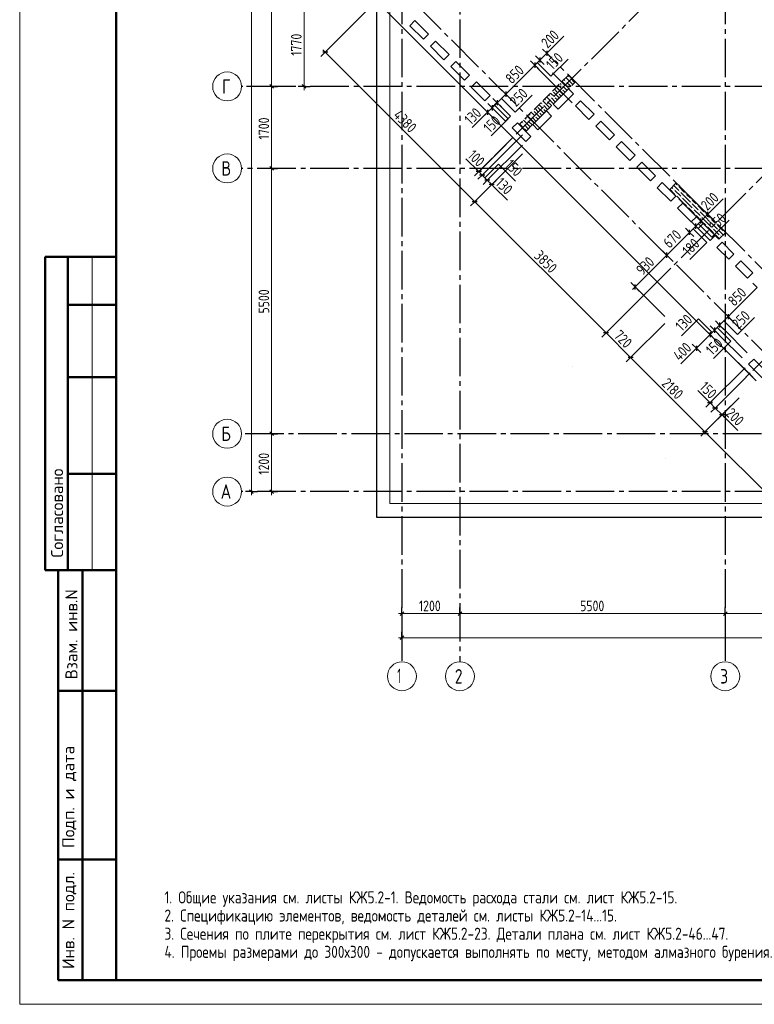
# Model space of a CAD drawing. Header units: millimetres. Extents: x 0 to 43617, y 0 to 59400.
# Tile 1 of 24: x 0 to 15227, y 0 to 20414. Entities that reach past the tile are written whole.
import ezdxf

# ---------------------------------------------------------------- set-up
doc = ezdxf.new("R2010")
doc.units = ezdxf.units.MM
doc.linetypes.add('______2', pattern=[270, 200, -70])
doc.linetypes.add('______5', pattern=[1100, 800, -100, 100, -100])
for name, color, linetype, lineweight in [('Standard', 7, 'Continuous', 25), ('ЖБ Пилон', 180, 'Continuous', 25), ('Оси', 40, '______5', 18), ('Размерная выноска', 7, 'Continuous', 13)]:
    doc.layers.add(name, color=color, linetype=linetype, lineweight=lineweight)
doc.layers.add('ЖБ Перекрытие верхний уровень', color=7, linetype='Continuous', lineweight=25, true_color=0xe0e0ff)
doc.styles.add('GOST 2.304-81', font='txt')
doc.styles.add('ISOCPEUR', font='txt')

msp = doc.modelspace()

# ---------------------------------------------------------------- hatches: boundary and pattern name
at = {"layer": 'ЖБ Пилон', "linetype": 'Continuous', "lineweight": 18, "transparency": 33554687}
for points in [[(11394, 19213), (11401, 19220), (11407, 19213), (11401, 19207)], [(11126, 19015), (11127, 19013), (11121, 19007), (11119, 19009)], [(11234, 19053), (11241, 19060), (11247, 19053), (11241, 19047)], [(11314, 19133), (11321, 19140), (11327, 19133), (11321, 19127)], [(10994, 18813), (11001, 18820), (11007, 18813), (11001, 18807)], [(11046, 18935), (11047, 18933), (11041, 18927), (11039, 18929)], [(11074, 18813), (11081, 18820), (11087, 18813), (11081, 18807)], [(11154, 18893), (11161, 18900), (11167, 18893), (11161, 18887)], [(11234, 18973), (11241, 18980), (11247, 18973), (11241, 18967)], [(10726, 18615), (10727, 18613), (10721, 18607), (10719, 18609)], [(10834, 18653), (10841, 18660), (10847, 18653), (10841, 18647)], [(10834, 18573), (10841, 18580), (10847, 18573), (10841, 18567)], [(10914, 18733), (10921, 18740), (10927, 18733), (10921, 18727)], [(10594, 18413), (10601, 18420), (10607, 18413), (10601, 18407)], [(10646, 18535), (10647, 18533), (10641, 18527), (10639, 18529)], [(10674, 18413), (10681, 18420), (10687, 18413), (10681, 18407)], [(10754, 18493), (10761, 18500), (10767, 18493), (10761, 18487)], [(10434, 18253), (10441, 18260), (10447, 18253), (10441, 18247)], [(10434, 18173), (10441, 18180), (10447, 18173), (10441, 18167)], [(10514, 18333), (10521, 18340), (10527, 18333), (10521, 18327)], [(13634, 16973), (13641, 16980), (13647, 16973), (13641, 16967)], [(13554, 16893), (13561, 16900), (13567, 16893), (13561, 16887)], [(13594, 16773), (13601, 16780), (13607, 16773), (13601, 16767)], [(13674, 16853), (13681, 16860), (13687, 16853), (13681, 16847)], [(13714, 16733), (13721, 16740), (13727, 16733), (13721, 16727)], [(13794, 16813), (13801, 16820), (13807, 16813), (13801, 16807)], [(13834, 16533), (13841, 16540), (13847, 16533), (13841, 16527)], [(13914, 16693), (13921, 16700), (13927, 16693), (13921, 16687)], [(13914, 16613), (13921, 16620), (13927, 16613), (13921, 16607)], [(14034, 16573), (14041, 16580), (14047, 16573), (14041, 16567)], [(13954, 16493), (13961, 16500), (13967, 16493), (13961, 16487)], [(13994, 16373), (14001, 16380), (14007, 16373), (14001, 16367)], [(14074, 16453), (14081, 16460), (14087, 16453), (14081, 16447)], [(14114, 16333), (14121, 16340), (14127, 16333), (14121, 16327)], [(14194, 16413), (14201, 16420), (14207, 16413), (14201, 16407)], [(14234, 16133), (14241, 16140), (14247, 16133), (14241, 16127)], [(14314, 16293), (14321, 16300), (14327, 16293), (14321, 16287)], [(14314, 16213), (14321, 16220), (14327, 16213), (14321, 16207)], [(14434, 16173), (14441, 16180), (14447, 16173), (14441, 16167)], [(14354, 16093), (14361, 16100), (14367, 16093), (14361, 16087)], [(14394, 15973), (14401, 15980), (14407, 15973), (14401, 15967)], [(14474, 16053), (14481, 16060), (14487, 16053), (14481, 16047)], [(14514, 15933), (14521, 15940), (14527, 15933), (14521, 15927)], [(14594, 16013), (14601, 16020), (14607, 16013), (14601, 16007)]]:
    msp.add_hatch(color=7, dxfattribs=at).paths.add_polyline_path(points, flags=16)

# ---------------------------------------------------------------- linework, layer by layer
at = {"layer": 'Standard', "color": 7, "linetype": 'Continuous', "lineweight": 13, "transparency": 33554687}
for p, q in [((5221, 19030), (5221, 24530)), ((5894, 20800), (5894, 19030)), ((6333, 19739), (6280, 19792)), ((9431, 16641), (6333, 19739)), ((10923, 19717), (10976, 19770)), ((10675, 19470), (10074, 18869)), ((5221, 17330), (5221, 19030)), ((5894, 19030), (5894, 18955)), ((10074, 18869), (9897, 18692)), ((9791, 18586), (9699, 18494)), ((9897, 18692), (9791, 18586)), ((9699, 18494), (9646, 18441)), ((9516, 17264), (9463, 17317)), ((9586, 17193), (9516, 17264)), ((9692, 17087), (9586, 17193)), ((9784, 16995), (9692, 17087)), ((9784, 16995), (9837, 16942)), ((12153, 13919), (9431, 16641)), ((14119, 16238), (14261, 16380)), ((14261, 16380), (14314, 16433)), ((13886, 16005), (14013, 16132)), ((14013, 16132), (14119, 16238)), ((13412, 15531), (13886, 16005)), ((1500, 15500), (1500, 9000)), ((12754, 14873), (12701, 14820)), ((14685, 14259), (14508, 14082)), ((12662, 13410), (12153, 13919)), ((14310, 13884), (14027, 13601)), ((14402, 13976), (14310, 13884)), ((14508, 14082), (14402, 13976)), ((14027, 13601), (13974, 13548)), ((14204, 11868), (12662, 13410)), ((14310, 12470), (14257, 12523)), ((14416, 12363), (14310, 12470)), ((14557, 12222), (14416, 12363)), ((14557, 12222), (14610, 12169)), ((17033, 9039), (14204, 11868)), ((4802, 10630), (4802, 10555)), ((5221, 10630), (5221, 10555)), ((7924, 8100), (7849, 8100)), ((7924, 8100), (9124, 8100)), ((9124, 8100), (14624, 8100)), ((14624, 8100), (16324, 8100)), ((7924, 7600), (7849, 7600)), ((32974, 7600), (7924, 7600))]:
    msp.add_line(p, q, dxfattribs=at)
at = {"layer": 'Standard', "color": 251, "linetype": 'Continuous', "lineweight": -3, "true_color": 0x656565, "transparency": 33554687}
for p, q in [((6333, 19739), (7323, 20729)), ((6333, 19739), (6422, 19827)), ((10923, 19717), (10834, 19806)), ((6333, 19739), (6245, 19651)), ((10781, 19576), (10693, 19664)), ((10923, 19717), (11011, 19629)), ((10923, 19717), (10923, 19717)), ((10675, 19470), (10587, 19558)), ((10675, 19470), (10764, 19381)), ((10781, 19576), (10870, 19488)), ((11046, 19312), (11312, 19045)), ((5221, 19030), (5096, 19030)), ((5221, 19030), (5346, 19030)), ((5894, 19030), (5769, 19030)), ((5894, 19030), (6019, 19030)), ((5894, 19030), (5894, 19030)), ((10074, 18869), (9986, 18957)), ((10074, 18869), (10163, 18780)), ((10074, 18869), (10074, 18869)), ((9699, 18494), (9611, 18582)), ((9791, 18586), (9703, 18674)), ((9791, 18586), (9880, 18498)), ((9791, 18586), (9791, 18586)), ((9897, 18692), (9809, 18780)), ((9897, 18692), (9986, 18604)), ((9897, 18692), (9897, 18692)), ((9699, 18494), (9788, 18406)), ((9699, 18494), (9699, 18494)), ((10286, 17497), (10421, 17631)), ((9516, 17264), (9604, 17352)), ((5221, 17330), (5096, 17330)), ((5221, 17330), (5346, 17330)), ((5221, 17330), (5221, 17330)), ((9516, 17264), (9427, 17175)), ((9586, 17193), (9498, 17105)), ((9586, 17193), (9675, 17281)), ((9692, 17087), (9781, 17175)), ((9692, 17087), (9604, 16999)), ((9784, 16995), (9696, 16907)), ((9784, 16995), (9873, 17083)), ((9431, 16641), (9342, 16553)), ((9431, 16641), (9519, 16730)), ((14261, 16380), (14172, 16468)), ((14261, 16380), (14349, 16291)), ((14261, 16380), (14261, 16380)), ((14013, 16132), (13925, 16220)), ((14013, 16132), (14101, 16044)), ((14013, 16132), (14013, 16132)), ((14119, 16238), (14031, 16327)), ((14119, 16238), (14208, 16150)), ((14119, 16238), (14119, 16238)), ((13886, 16005), (13797, 16093)), ((13886, 16005), (13974, 15916)), ((13886, 16005), (13886, 16005)), ((13412, 15531), (13324, 15619)), ((13412, 15531), (13500, 15443)), ((13412, 15531), (13412, 15531)), ((12754, 14873), (12666, 14962)), ((15286, 14860), (15197, 14948)), ((12754, 14873), (12843, 14785)), ((12754, 14873), (13369, 14259)), ((14685, 14259), (14596, 14347)), ((14508, 14082), (14419, 14170)), ((14685, 14259), (14773, 14170)), ((14685, 14259), (14685, 14259)), ((12153, 13919), (12065, 13831)), ((12153, 13919), (12242, 14007)), ((14310, 13884), (14221, 13972)), ((14310, 13884), (14398, 13795)), ((14310, 13884), (14376, 13818)), ((14402, 13976), (14313, 14064)), ((14402, 13976), (14490, 13887)), ((14508, 14082), (14596, 13993)), ((14027, 13601), (13939, 13689)), ((12662, 13410), (12751, 13498)), ((14027, 13601), (14115, 13513)), ((14027, 13601), (14027, 13601)), ((14577, 13616), (15194, 13000)), ((12662, 13410), (12574, 13322)), ((14310, 12470), (14221, 12381)), ((14310, 12470), (14398, 12558)), ((14416, 12363), (14327, 12275)), ((14416, 12363), (14504, 12452)), ((14557, 12222), (14646, 12310)), ((14557, 12222), (14469, 12134)), ((14204, 11868), (14115, 11780)), ((14204, 11868), (14292, 11957)), ((5221, 11830), (5096, 11830)), ((5221, 11830), (5346, 11830)), ((5221, 11830), (5221, 11830)), ((4802, 10630), (4677, 10630)), ((4802, 10630), (4700, 10630)), ((4802, 10630), (4927, 10630)), ((5221, 10630), (5096, 10630)), ((5221, 10630), (5346, 10630)), ((5221, 10630), (5221, 10630)), ((7924, 8100), (7924, 8225)), ((9124, 8100), (9124, 8225)), ((14624, 8100), (14624, 8225)), ((7924, 8100), (7924, 7975)), ((7924, 8100), (7924, 7648)), ((9124, 8100), (9124, 7975)), ((9124, 8100), (9124, 7648)), ((14624, 8100), (14624, 7975)), ((14624, 8100), (14624, 7648)), ((7924, 7600), (7924, 7725)), ((7924, 7600), (7924, 7475)), ((7924, 7600), (7924, 7550))]:
    msp.add_line(p, q, dxfattribs=at)
at = {"layer": 'Standard', "color": 7, "linetype": 'Continuous', "lineweight": 25, "transparency": 33554687}
for p, q in [((6386, 19739), (6280, 19739)), ((10781, 19629), (10781, 19523)), ((10923, 19770), (10923, 19664)), ((10675, 19523), (10675, 19417)), ((5258, 18992), (5183, 19068)), ((5857, 19068), (5932, 18992)), ((10074, 18922), (10074, 18816)), ((9791, 18639), (9791, 18533)), ((9897, 18745), (9897, 18639)), ((9699, 18547), (9699, 18441)), ((5258, 17293), (5183, 17368)), ((9569, 17264), (9463, 17264)), ((9639, 17193), (9533, 17193)), ((9745, 17087), (9639, 17087)), ((9837, 16995), (9731, 16995)), ((9484, 16641), (9378, 16641)), ((14261, 16327), (14261, 16433)), ((14013, 16079), (14013, 16185)), ((14119, 16185), (14119, 16291)), ((13886, 15952), (13886, 16058)), ((13412, 15478), (13412, 15584)), ((12754, 14820), (12754, 14926)), ((14685, 14312), (14685, 14205)), ((14508, 14135), (14508, 14029)), ((12206, 13919), (12100, 13919)), ((14310, 13937), (14310, 13831)), ((14402, 14029), (14402, 13923)), ((14027, 13654), (14027, 13548)), ((12715, 13410), (12609, 13410)), ((14363, 12470), (14257, 12470)), ((14469, 12363), (14363, 12363)), ((14610, 12222), (14504, 12222)), ((5258, 11792), (5183, 11868)), ((14257, 11868), (14151, 11868)), ((4839, 10592), (4764, 10668)), ((5258, 10592), (5183, 10668)), ((7886, 8062), (7961, 8138)), ((9086, 8062), (9161, 8138)), ((14586, 8062), (14661, 8138)), ((7961, 7638), (7886, 7562))]:
    msp.add_line(p, q, dxfattribs=at)
at = {"layer": 'Standard', "color": 7, "linetype": 'Continuous', "lineweight": 50, "transparency": 33554687}
for p, q in [((2000, 15500), (527, 15500)), ((527, 15500), (527, 9000)), ((527, 15500), (527, 9000)), ((1000, 15500), (1000, 9000)), ((2000, 14500), (1000, 14500)), ((2000, 13000), (1000, 13000)), ((2000, 11000), (1000, 11000)), ((0, 9000), (6, 9000)), ((527, 9000), (2000, 9000)), ((800, 500), (800, 9000)), ((800, 500), (800, 9000)), ((1300, 500), (1300, 9000)), ((800, 6500), (2000, 6500)), ((800, 3000), (2000, 3000)), ((2000, 500), (800, 500))]:
    msp.add_line(p, q, dxfattribs=at)
at = {"layer": 'Standard', "color": 7, "linetype": 'Continuous', "lineweight": 13, "transparency": 33554687}
msp.add_lwpolyline([(0, 0), (42000, 0), (42000, 59400), (0, 59400), (0, 0)], close=True, dxfattribs=at)
for points in [[(42000, 59400), (0, 59400), (0, 0), (42000, 0), (42000, 59400)], [(7674, 10380), (33074, 10380), (33074, 57220), (7674, 57220), (7674, 10380)], [(4802, 10630), (4802, 33448), (4802, 33448), (4802, 57120)], [(10923, 19717), (10882, 19677), (10882, 19677), (10808, 19602), (10808, 19602), (10781, 19576)], [(10781, 19576), (10754, 19549), (10754, 19549), (10675, 19470)], [(5221, 11830), (5221, 15087), (5221, 15087), (5221, 17330)], [(12754, 14873), (12935, 15054), (12935, 15054), (12984, 15103), (12984, 15103), (13412, 15531)], [(15286, 14860), (14750, 14324), (14750, 14324), (14696, 14270), (14696, 14270), (14685, 14259)], [(5221, 10630), (5221, 10921), (5221, 10921), (5221, 11830)]]:
    msp.add_lwpolyline(points, dxfattribs=at)
at = {"layer": 'Standard', "color": 7, "linetype": 'Continuous', "lineweight": 50, "transparency": 33554687}
msp.add_lwpolyline([(2000, 58900), (41500, 58900), (41500, 500), (2000, 500), (2000, 58900)], close=True, dxfattribs=at)
at = {"layer": 'Standard', "color": 7, "linetype": 'Continuous', "lineweight": 25, "transparency": 33554687}
msp.add_lwpolyline([(7394, 10100), (33074, 10100), (33074, 57220), (7394, 57220), (7394, 10100)], dxfattribs=at)
at = {"layer": 'Standard', "color": 251, "linetype": 'Continuous', "lineweight": -3, "true_color": 0x656565, "transparency": 33554687}
for points in [[(10675, 19470), (10716, 19429), (10716, 19429), (10747, 19398), (10747, 19398), (11453, 18692)], [(10781, 19576), (10802, 19555), (10802, 19555), (10821, 19536), (10821, 19536), (10844, 19513)], [(5221, 19030), (5204, 19030), (5204, 19030), (5204, 19030), (5204, 19030), (5204, 19030), (5204, 19030), (5204, 19030), (5204, 19030), (5204, 19030), (5204, 19030), (5204, 19030), (5204, 19030), (5204, 19030), (5204, 19030), (5204, 19030), (5204, 19030), (5204, 19030), (5204, 19030), (5204, 19030), (5204, 19030), (5204, 19030), (5204, 19030), (4700, 19030)], [(9586, 17193), (9598, 17205), (9598, 17205), (10421, 18027)], [(9516, 17264), (9528, 17276), (9528, 17276), (10152, 17900)], [(9692, 17087), (9704, 17099), (9704, 17099), (10400, 17795), (10400, 17795), (10421, 17815)], [(9431, 16641), (9443, 16653), (9443, 16653), (10421, 17631)], [(9784, 16995), (9796, 17007), (9796, 17007), (9807, 17017), (9807, 17017), (9820, 17030), (9820, 17030), (10085, 17295)], [(12153, 13919), (12165, 13931), (12165, 13931), (12165, 13931), (12165, 13931), (13143, 14909)], [(12662, 13410), (12674, 13422), (12674, 13422), (12674, 13422), (12674, 13422), (12674, 13422), (12674, 13422), (13369, 14117)], [(14402, 13976), (14550, 13827), (14550, 13827), (14974, 13403)], [(14508, 14082), (14616, 13974), (14616, 13974), (15080, 13509)], [(14310, 12470), (14322, 12482), (14322, 12482), (15038, 13198)], [(14416, 12363), (14428, 12375), (14428, 12375), (14974, 12922), (14974, 12922), (15144, 13092)], [(14204, 11868), (14216, 11881), (14216, 11881), (14216, 11881), (14216, 11881), (14216, 11881), (14216, 11881), (14216, 11881), (14216, 11881), (14911, 12576)], [(14557, 12222), (14569, 12234), (14569, 12234), (14581, 12246), (14581, 12246), (14911, 12576)]]:
    msp.add_lwpolyline(points, dxfattribs=at)
at = {"layer": 'ЖБ Перекрытие верхний уровень', "color": 7, "linetype": 'Continuous', "lineweight": 35, "transparency": 33554687}
for p, q in [((7394, 20800), (10527, 17667)), ((8087, 20290), (8193, 20396)), ((8370, 20007), (8087, 20290)), ((8193, 20396), (8476, 20113)), ((8476, 20113), (8370, 20007)), ((8512, 19866), (8618, 19972)), ((8794, 19583), (8512, 19866)), ((8618, 19972), (8900, 19689)), ((8900, 19689), (8794, 19583)), ((8936, 19442), (9042, 19548)), ((9219, 19159), (8936, 19442)), ((9042, 19548), (9325, 19265)), ((9325, 19265), (9219, 19159)), ((9360, 19017), (9466, 19123)), ((9643, 18734), (9360, 19017)), ((9466, 19123), (9749, 18841)), ((9749, 18841), (9643, 18734)), ((11057, 18664), (11375, 18982)), ((11481, 18876), (11163, 18558)), ((11375, 18982), (11481, 18876)), ((9784, 18593), (9890, 18699)), ((10067, 18310), (9784, 18593)), ((9890, 18699), (10173, 18416)), ((11163, 18558), (11057, 18664)), ((11517, 18628), (11623, 18734)), ((11800, 18346), (11517, 18628)), ((11623, 18734), (11906, 18452)), ((10173, 18416), (10067, 18310)), ((10633, 18240), (10916, 18522)), ((11022, 18416), (10739, 18133)), ((10916, 18522), (11022, 18416)), ((11906, 18452), (11800, 18346)), ((10209, 18169), (10315, 18275)), ((10491, 17886), (10209, 18169)), ((10315, 18275), (10598, 17992)), ((10739, 18133), (10633, 18240)), ((11941, 18204), (12047, 18310)), ((12224, 17921), (11941, 18204)), ((12047, 18310), (12330, 18027)), ((10598, 17992), (10491, 17886)), ((12330, 18027), (12224, 17921)), ((12365, 17780), (12471, 17886)), ((12648, 17497), (12365, 17780)), ((12471, 17886), (12754, 17603)), ((10527, 17667), (15264, 12929)), ((12754, 17603), (12648, 17497)), ((12790, 17356), (12896, 17462)), ((13072, 17073), (12790, 17356)), ((12896, 17462), (13178, 17179)), ((13178, 17179), (13072, 17073)), ((13214, 16931), (13320, 17037)), ((13320, 17037), (13603, 16755)), ((13497, 16649), (13214, 16931)), ((13603, 16755), (13497, 16649)), ((13638, 16507), (13744, 16613)), ((13744, 16613), (14027, 16330)), ((13921, 16224), (13638, 16507)), ((14027, 16330), (13921, 16224)), ((14062, 16083), (14168, 16189)), ((14168, 16189), (14416, 15941)), ((14310, 15835), (14062, 16083)), ((14416, 15941), (14310, 15835)), ((14451, 15694), (14557, 15800)), ((14557, 15800), (14805, 15553)), ((14699, 15446), (14451, 15694)), ((14805, 15553), (14699, 15446)), ((14840, 15305), (14946, 15411)), ((14946, 15411), (15194, 15164)), ((15088, 15058), (14840, 15305)), ((15194, 15164), (15088, 15058)), ((15109, 13269), (15215, 13375)), ((15215, 13375), (15498, 13092)), ((15392, 12986), (15109, 13269))]:
    msp.add_line(p, q, dxfattribs=at)
at = {"layer": 'ЖБ Пилон', "color": 253, "linetype": '______2', "lineweight": 13, "true_color": 0xa0a0a0, "transparency": 33554687}
for p, q in [((11375, 19265), (10350, 18240)), ((11517, 19123), (11375, 19265)), ((10491, 18098), (11517, 19123)), ((10350, 18240), (10491, 18098)), ((13610, 17030), (13469, 16889)), ((14635, 16005), (13610, 17030)), ((13469, 16889), (14494, 15863)), ((14494, 15863), (14635, 16005))]:
    msp.add_line(p, q, dxfattribs=at)
at = {"layer": 'ЖБ Пилон', "color": 9, "linetype": 'Continuous', "lineweight": 18, "true_color": 0xc7c7c7, "transparency": 33554687}
for p, q in [((11421, 19113), (11322, 19212)), ((11362, 19252), (11381, 19233)), ((11421, 19193), (11501, 19113)), ((11141, 18993), (11261, 18873)), ((11181, 19033), (11162, 19052)), ((11221, 18993), (11181, 19033)), ((11202, 19092), (11221, 19073)), ((11341, 19033), (11242, 19132)), ((11261, 19033), (11341, 18953)), ((11282, 19172), (11301, 19153)), ((11341, 19113), (11421, 19033)), ((11341, 19033), (11384, 18990)), ((11421, 19113), (11464, 19070)), ((11421, 19033), (11424, 19030)), ((11021, 18713), (10922, 18812)), ((10962, 18852), (10981, 18833)), ((11021, 18873), (11002, 18892)), ((11061, 18833), (11021, 18873)), ((11021, 18793), (11101, 18713)), ((11061, 18913), (11181, 18793)), ((11082, 18972), (11141, 18913)), ((11101, 18793), (11144, 18750)), ((11181, 18873), (11224, 18830)), ((11261, 18953), (11304, 18910)), ((10741, 18593), (10861, 18473)), ((10781, 18633), (10762, 18652)), ((10821, 18593), (10781, 18633)), ((10802, 18692), (10821, 18673)), ((10941, 18633), (10842, 18732)), ((10861, 18633), (10941, 18553)), ((10882, 18772), (10901, 18753)), ((10941, 18713), (11021, 18633)), ((10941, 18633), (10984, 18590)), ((11021, 18713), (11064, 18670)), ((11021, 18633), (11024, 18630)), ((10621, 18313), (10522, 18412)), ((10562, 18452), (10581, 18433)), ((10621, 18473), (10602, 18492)), ((10661, 18433), (10621, 18473)), ((10621, 18393), (10701, 18313)), ((10661, 18513), (10781, 18393)), ((10682, 18572), (10741, 18513)), ((10701, 18393), (10744, 18350)), ((10781, 18473), (10824, 18430)), ((10861, 18553), (10904, 18510)), ((10381, 18233), (10362, 18252)), ((10421, 18193), (10381, 18233)), ((10402, 18292), (10421, 18273)), ((10541, 18233), (10442, 18332)), ((10461, 18233), (10541, 18153)), ((10482, 18372), (10501, 18353)), ((10541, 18313), (10621, 18233)), ((10541, 18233), (10584, 18190)), ((10621, 18313), (10664, 18270)), ((10621, 18233), (10624, 18230)), ((10461, 18153), (10504, 18110)), ((13557, 16977), (13661, 16873)), ((13621, 16993), (13597, 17017)), ((13661, 16953), (13781, 16833)), ((13477, 16897), (13581, 16793)), ((13517, 16937), (13541, 16913)), ((13581, 16873), (13701, 16753)), ((13741, 16633), (13621, 16753)), ((13821, 16713), (13701, 16833)), ((13821, 16793), (13901, 16713)), ((13741, 16713), (13821, 16633)), ((13741, 16633), (13821, 16553)), ((13821, 16713), (13901, 16633)), ((13821, 16633), (13941, 16513)), ((13981, 16633), (13941, 16673)), ((13941, 16593), (14061, 16473)), ((14021, 16593), (13981, 16633)), ((14061, 16553), (14181, 16433)), ((13861, 16513), (13981, 16393)), ((13981, 16473), (14101, 16353)), ((14141, 16233), (14021, 16353)), ((14221, 16313), (14101, 16433)), ((14221, 16393), (14301, 16313)), ((14141, 16313), (14221, 16233)), ((14141, 16233), (14221, 16153)), ((14221, 16313), (14301, 16233)), ((14221, 16233), (14341, 16113)), ((14381, 16233), (14341, 16273)), ((14341, 16193), (14461, 16073)), ((14421, 16193), (14381, 16233)), ((14461, 16153), (14581, 16033)), ((14261, 16113), (14381, 15993)), ((14381, 16073), (14501, 15953)), ((14502, 15872), (14421, 15953)), ((14582, 15952), (14501, 16033)), ((14621, 15993), (14622, 15992)), ((14541, 15913), (14542, 15912))]:
    msp.add_line(p, q, dxfattribs=at)
at = {"layer": 'Оси', "color": 8, "linetype": '______5', "lineweight": -3, "transparency": 33554687}
for p, q in [((9124, 57820), (9124, 7100)), ((7924, 57420), (7924, 7100)), ((14624, 57420), (14624, 7100)), ((9516, 17264), (27748, 35496)), ((12153, 13919), (30739, 32505)), ((14416, 12363), (32648, 30596)), ((16513, 12430), (7200, 21743)), ((17362, 13278), (10923, 19717)), ((33224, 19030), (4600, 19030)), ((33224, 17330), (4600, 17330)), ((9516, 17264), (9516, 17264)), ((9516, 17264), (9516, 17264)), ((11467, 13233), (11467, 13233)), ((11467, 13233), (11467, 13233)), ((34074, 11830), (4600, 11830)), ((13376, 11324), (13376, 11324)), ((13376, 11324), (13376, 11324)), ((33224, 10630), (4600, 10630))]:
    msp.add_line(p, q, dxfattribs=at)
at = {"layer": 'Оси', "color": 7, "linetype": 'Continuous', "lineweight": 13, "transparency": 33554687}
for centre in [(4300, 19030), (4300, 17330), (4300, 11830), (4300, 10630), (7924, 6800), (9124, 6800), (14624, 6800)]:
    msp.add_circle(centre, 300, dxfattribs=at)
at = {"layer": 'Размерная выноска', "color": 7, "linetype": 'Continuous', "lineweight": 25, "transparency": 33554687}
for p, q in [((10923, 19717), (11276, 20071)), ((9699, 18494), (9381, 18176)), ((9516, 17264), (9247, 17532)), ((9827, 16952), (10110, 16669)), ((14261, 16380), (14579, 16698)), ((14027, 13601), (13702, 13276)), ((14310, 12470), (14055, 12724)), ((14557, 12222), (14883, 11897))]:
    msp.add_line(p, q, dxfattribs=at)
for points in [[(10728, 19523), (11011, 19240), (11365, 19594)], [(9986, 18780), (10269, 18498), (10622, 18851)], [(9844, 18639), (10127, 18356), (9774, 18003)], [(9643, 17136), (9926, 17419), (10279, 17066)], [(14066, 16185), (14349, 15902), (14703, 16256)], [(13960, 16079), (14243, 15796), (13889, 15443)], [(14356, 13930), (14073, 14213), (13719, 13859)], [(14596, 14170), (14879, 13887), (15233, 14241)], [(14455, 14029), (14738, 13746), (14384, 13392)]]:
    msp.add_lwpolyline(points, dxfattribs=at)

# ---------------------------------------------------------------- texts
at = {"layer": 'Standard', "color": 7, "linetype": 'Continuous', "lineweight": 25, "transparency": 33554687, "char_height": 220, "attachment_point": 7, "style": 'GOST 2.304-81'}
for s, insert, width, rotation in [('1770', (5844, 19665), 625.74, 90), ('200', (10942, 19808), 531.98, 45), ('150', (11044, 19357), 469.5, 45), ('850', (10201, 19066), 516.4, 45), ('250', (10288, 18595), 516.39, 45), ('1700', (5170, 17930), 625.74, 90), ('130', (9352, 18217), 469.51, 45), ('150', (9745, 18051), 469.51, 45), ('4380', (7729, 18414), 657.05, 315), ('100', (9270, 17580), 485.08, 315), ('150', (10045, 17382), 469.52, 315), ('130', (9846, 17004), 469.51, 315), ('200', (14252, 16441), 531.96, 45), ('150', (14421, 16032), 469.52, 45), ('670', (13470, 15660), 531.97, 45), ('180', (13869, 15502), 485.09, 45), ('3850', (10645, 15498), 641.47, 315), ('930', (12910, 15099), 516.4, 45), ('5500', (5171, 14322), 641.48, 90), ('850', (14812, 14456), 516.39, 45), ('250', (14898, 13985), 516.39, 45), ('130', (13725, 13936), 469.5, 45), ('720', (12299, 13844), 531.96, 315), ('150', (14355, 13441), 469.52, 45), ('400', (13678, 13322), 531.97, 45), ('2180', (13291, 12852), 625.74, 315), ('150', (14075, 12775), 469.5, 315), ('200', (14619, 12231), 531.97, 315), ('1200', (5170, 10980), 625.74, 90)]:
    msp.add_mtext(s, dxfattribs=dict(at, insert=insert, width=width, rotation=rotation))
at = {"layer": 'Standard', "color": 7, "linetype": 'Continuous', "lineweight": 50, "transparency": 33554687, "char_height": 250, "attachment_point": 7, "rotation": 90, "style": 'ISOCPEUR'}
for s, insert, width in [('\\A1;{\\fISOCPEUR|i0|b0;\\H250.000000;\\W1.000000;\\C7;Согласовано}\\P', (900, 9261), 2071.88), ('\\A1;{\\fISOCPEUR|i0|b0;\\H250.000000;\\W1.000000;\\C7;Взам. инв.N}\\P', (1198, 6736), 1909.1), ('\\A1;{\\fISOCPEUR|i0|b0;\\H250.000000;\\W1.000000;\\C7;Подп. и дата}\\P', (1174, 3242), 2197.06), ('\\A1;{\\fISOCPEUR|i0|b0;\\H250.000000;\\W1.000000;\\C7;Инв. N подл.}\\P', (1174, 734), 2021.79)]:
    msp.add_mtext(s, dxfattribs=dict(at, insert=insert, width=width))
at = {"layer": 'Standard', "color": 7, "linetype": 'Continuous', "lineweight": 25, "transparency": 33554687, "char_height": 220, "attachment_point": 7, "style": 'GOST 2.304-81'}
for s, insert, width in [('1200', (8274, 8150), 625.73), ('5500', (11616, 8150), 641.48)]:
    msp.add_mtext(s, dxfattribs=dict(at, insert=insert, width=width))
at = {"layer": 'Standard', "color": 7, "linetype": 'Continuous', "lineweight": 13, "transparency": 33554687, "insert": (3000, 2342), "char_height": 250, "width": 15666.88, "attachment_point": 1, "line_spacing_factor": 0.903614}
msp.add_mtext('\\A1;{\\fGOST 2.304-81|i0|b0;\\H250.000000;\\W1.000000;\\C7;1. Общие указания см. листы КЖ5.2-1. Ведомость расхода стали см. лист КЖ5.2-15.}\\P{\\fGOST 2.304-81|i0|b0;\\H250.000000;\\W1.000000;\\C7;2. Спецификацию элементов, ведомость деталей см. листы КЖ5.2-14...15.}\\P{\\fGOST 2.304-81|i0|b0;\\H250.000000;\\W1.000000;\\C7;3. Сечения по плите перекрытия см. лист КЖ5.2-23. Детали плана см. лист КЖ5.2-46...47.}\\P{\\fGOST 2.304-81|i0|b0;\\H250.000000;\\W1.000000;\\C7;4. Проемы размерами до 300х300 - допускается выполнять по месту, методом алмазного бурения.}\\P', dxfattribs=at)
at = {"layer": 'Оси', "color": 7, "linetype": 'Continuous', "lineweight": 25, "transparency": 33554687, "char_height": 300, "attachment_point": 7, "style": 'ISOCPEUR'}
for s, insert, width in [('\\W0.78;Г', (4195, 18880), 326.41), ('\\W0.80;В', (4180, 17180), 359.83), ('\\W0.80;Б', (4180, 11680), 359.83), ('\\W0.82;А', (4165, 10480), 392.65), ('\\W0.56;1', (7824, 6660), 233.34), ('\\W0.78;2', (9019, 6650), 326.41), ('\\W0.78;3', (14519, 6650), 326.41)]:
    msp.add_mtext(s, dxfattribs=dict(at, insert=insert, width=width))

doc.saveas('drawing.dxf')
